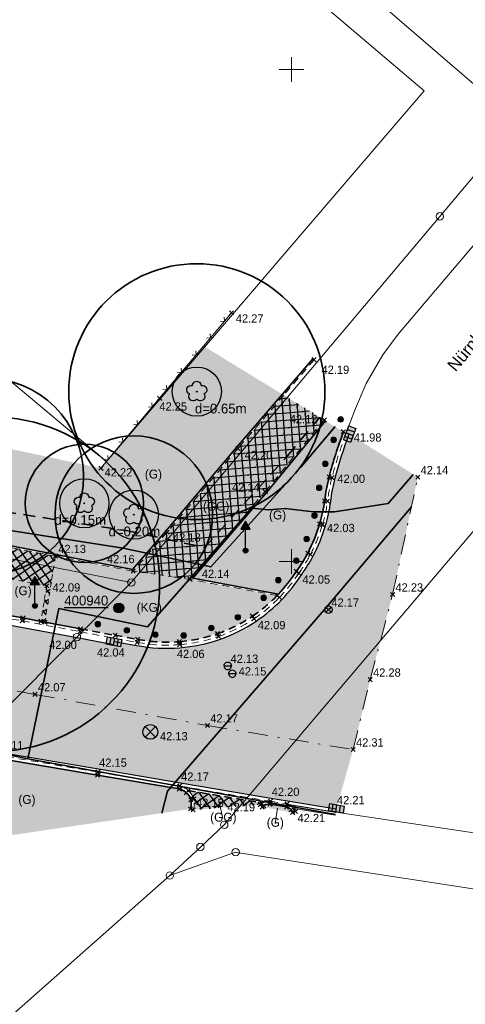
# Model space of a CAD drawing. Extents: x 353221 to 353633, y 5707812 to 5707954.
# Tile 23 of 35: x 353511 to 353534, y 5707853 to 5707903. Entities that reach past the tile are written whole.
import ezdxf

# ---------------------------------------------------------------- set-up
doc = ezdxf.new("R2010")
doc.units = 0
doc.header["$MEASUREMENT"] = 0
for name, pattern in [('LINE_LT_5', [1, 0.6, -0.4]), ('LINE_LT_6', [0.62, 0.37, -0.25]), ('LINE_LT_7', [0.45, 0.2, -0.25]), ('LINE_LT_8', [2.1, 1, -0.5, 0.1, -0.5])]:
    doc.linetypes.add(name, pattern=pattern)
for name, color, linetype in [('ALK', 7, 'Continuous'), ('Beschriftung-Punkte', 7, 'Continuous'), ('Bordstein', 7, 'Continuous'), ('Bordstein_abgesenkt', 7, 'Continuous'), ('Bäume', 7, 'Continuous'), ('Einbauten', 7, 'Continuous'), ('Fahrbahnmitte', 7, 'Continuous'), ('Fahrbahnmitte_Punkt', 7, 'Continuous'), ('Hinweistext_Baum', 7, 'Continuous'), ('Hinweistext_Polygonpunktnummer', 7, 'Continuous'), ('Kanaldeckel', 7, 'Continuous'), ('Oberfläche', 7, 'Continuous'), ('Punkte_Geh- und Radweg', 7, 'Continuous'), ('Punkte_Gelände', 7, 'Continuous'), ('Punkte_OK-Bordstein', 7, 'Continuous'), ('Punkte_UK-Bordstein', 7, 'Continuous'), ('Rinne', 7, 'Continuous'), ('Straßenabläufe', 7, 'Continuous'), ('Topographie', 7, 'Continuous'), ('Verkehrszeichen', 7, 'Continuous'), ('Verm Rahmen P-2', 7, 'Continuous'), ('Vers-Fernwärme', 7, 'Continuous'), ('Vers-Gas', 7, 'Continuous'), ('Vers-Wasser', 7, 'Continuous'), ('ZL_Linien', 7, 'Continuous'), ('ZZF_Asphalt', 7, 'Continuous'), ('ZZF_Betongroßpflaster', 7, 'Continuous'), ('ZZF_Betonkleinpflaster', 7, 'Continuous'), ('ZZF_Grünfläche', 7, 'Continuous'), ('ZZL_Rinne_HK', 7, 'Continuous'), ('ZZL_Zuweisungslinie Flächen', 7, 'Continuous')]:
    doc.layers.add(name, color=color, linetype=linetype)
doc.styles.add('2004', font='txt', dxfattribs={"height": 1})
doc.styles.add('2009', font='txt', dxfattribs={"height": 1})
doc.styles.add('2011', font='txt', dxfattribs={"height": 1})
doc.styles.add('2307', font='txt', dxfattribs={"height": 1})
doc.styles.add('59', font='txt', dxfattribs={"height": 1})

# ---------------------------------------------------------------- blocks, each defined once
blk = doc.blocks.new('6022')
at = {"color": 1, "lineweight": 13, "true_color": 0xff0000}
for q in [(-0.569528, -0.569528), (0.569528, -0.569528)]:
    blk.add_line((0, 0), q, dxfattribs=at)
blk = doc.blocks.new('SymLine71')
at = {"xscale": 0.25, "yscale": 0.25, "rotation": 229.9536392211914}
for p in [(353521.603, 5707887.214), (353520.893, 5707886.369)]:
    blk.add_blockref('6022', p, dxfattribs=at)
blk = doc.blocks.new('SymLine72')
at = {"xscale": 0.25, "yscale": 0.25}
for p, rotation in [((353520.167, 5707885.505), 229.9536392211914), ((353519.425, 5707884.622), 229.9536392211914), ((353518.683, 5707883.739), 229.9536392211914), ((353517.939, 5707882.853), 230.0680206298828), ((353517.194, 5707881.963), 230.0680206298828), ((353516.449, 5707881.073), 230.0680206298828), ((353515.704, 5707880.183), 230.0680206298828)]:
    blk.add_blockref('6022', p, dxfattribs=dict(at, rotation=rotation))
blk = doc.blocks.new('90018')
at = {"true_color": 0x000000}
h = blk.add_hatch(color=18, dxfattribs=at)
edge = h.paths.add_edge_path(flags=0)
edge.add_arc((0, 0), 1.5, 0, 360)
at = {"color": 1, "lineweight": 25, "true_color": 0xff0000}
for p, q in [((-1.06066, -1.06066), (1.06066, 1.06066)), ((-1.06066, 1.06066), (1.06066, -1.06066))]:
    blk.add_line(p, q, dxfattribs=at)
blk.add_circle((0, 0), 1.5, dxfattribs=at)
blk = doc.blocks.new('609')
at = {"color": 7, "lineweight": 25, "true_color": 0xffffff}
for p, q in [((0, 0), (-0.53033, 0.53033)), ((-0.53033, -0.53033), (0.53033, 0.53033)), ((0, 0), (0.53033, -0.53033))]:
    blk.add_line(p, q, dxfattribs=at)
blk = doc.blocks.new('610')
at = {"color": 7, "lineweight": 25, "true_color": 0xffffff}
for p, q in [((0.53033, 0.53033), (-0.53033, -0.53033)), ((-0.53033, 0.53033), (0.53033, -0.53033))]:
    blk.add_line(p, q, dxfattribs=at)
blk = doc.blocks.new('2150')
at = {"true_color": 0x000000}
h = blk.add_hatch(color=18, dxfattribs=at)
edge = h.paths.add_edge_path(flags=0)
edge.add_arc((0, 0), 0.375, 0, 360)
at = {"color": 7, "lineweight": 13, "true_color": 0xffffff}
blk.add_circle((0, 0), 0.375, dxfattribs=at)
blk = doc.blocks.new('90024')
at = {"color": 3, "lineweight": 25, "true_color": 0x00ff00}
blk.add_lwpolyline([(-0.440994, 0.606651, -1.0053424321), (0.440994, 0.606651, -0.9999984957), (0.713109, -0.232323, -1.0435040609), (0, -0.75, -1.0435042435), (-0.713109, -0.232323, -0.9999985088), (-0.440994, 0.606651)], format="xyb", close=True, dxfattribs=at)
blk.add_circle((0, 0), 0.039, dxfattribs=at)
blk = doc.blocks.new('90005')
at = {"true_color": 0x000000}
blk.add_hatch(color=18, dxfattribs=at).paths.add_polyline_path([(-1.500008, 0.000002), (1.500008, -0.000002), (1.500009, -1.500008), (-1.500008, -1.500009)])
at = {"color": 1, "lineweight": 25, "true_color": 0xff0000}
for p, q in [((-1.500008, 0.000002), (1.500008, -0.000002)), ((-1.500008, -1.500009), (-1.500008, 0.000002)), ((-0.750003, 0), (-0.750004, -1.500008)), ((0, 0), (-0.000002, -1.500008)), ((0.750003, 0), (0.750004, -1.500008)), ((1.500009, -1.500008), (-1.500008, -1.500009)), ((1.500008, -0.000002), (1.500009, -1.500008))]:
    blk.add_line(p, q, dxfattribs=at)
blk = doc.blocks.new('90006')
at = {"color": 161, "lineweight": 25, "true_color": 0x51a8ff}
blk.add_line((-0.374048, 0), (0.376046, 0), dxfattribs=at)
for points in [[(-0.374048, 0, -1.0029390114), (0.376046, 0)], [(-0.374048, 0, 1.002392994), (0.376046, 0)]]:
    blk.add_lwpolyline(points, format="xyb", dxfattribs=at)
blk = doc.blocks.new('90009')
at = {"color": 30, "lineweight": 25, "true_color": 0xff8c28}
for p, q in [((-0.266163, -0.266142), (0, 0)), ((0.265153, -0.265153), (-0.265173, 0.265173)), ((0, 0), (0.264168, 0.264188))]:
    blk.add_line(p, q, dxfattribs=at)
blk.add_circle((-0.000997, -0.000977), 0.375, dxfattribs=at)
blk = doc.blocks.new('107')
at = {"true_color": 0x000000}
h = blk.add_hatch(color=18, dxfattribs=at)
edge = h.paths.add_edge_path(flags=0)
edge.add_arc((0, 0), 0.5, 0, 360)
at = {"color": 1, "lineweight": 25, "true_color": 0xff0000}
blk.add_circle((0, 0), 0.5, dxfattribs=at)
blk = doc.blocks.new('90012')
at = {"true_color": 0x000000}
blk.add_hatch(color=18, dxfattribs=at).paths.add_polyline_path([(0.962788, 4.332544), (-0.962788, 4.33254), (0, 6.000144)])
h = blk.add_hatch(color=18, dxfattribs=at)
edge = h.paths.add_edge_path(flags=0)
edge.add_arc((0, 0), 0.481396, 0, 360)
h = blk.add_hatch(color=18, dxfattribs=at)
edge = h.paths.add_edge_path(flags=0)
edge.add_arc((0, 0), 0.481396, 0, 360)
at = {"color": 7, "lineweight": 25, "true_color": 0xffffff}
for p, q in [((0, 6.000144), (-0.962788, 4.33254)), ((0, 6.000144), (-0.962788, 4.33254)), ((-0.962788, 4.33254), (0.962788, 4.332544)), ((-0.962788, 4.33254), (0.962788, 4.332544)), ((0.962788, 4.332544), (0, 6.000144)), ((0.962788, 4.332544), (0, 6.000144)), ((0, 0.481396), (0, 4.33254)), ((0, 0.481396), (0, 4.33254))]:
    blk.add_line(p, q, dxfattribs=at)
blk.add_circle((0, 0), 0.481396, dxfattribs=at)
blk.add_circle((0, 0), 0.481396, dxfattribs=at)

msp = doc.modelspace()

# ---------------------------------------------------------------- hatches: boundary and pattern name
at = {"layer": 'ZZF_Asphalt', "true_color": 0xffff78}
msp.add_hatch(color=51, dxfattribs=at).paths.add_polyline_path([(353515.998, 5707870.943), (353515.969, 5707870.785), (353514.214, 5707871.118), (353511.29, 5707871.667), (353509.518, 5707871.977), (353508.246, 5707872.242), (353505.305, 5707872.778), (353504.888, 5707872.871), (353502.77, 5707873.276), (353498.264, 5707874.113), (353497.211, 5707874.29), (353495.561, 5707874.63), (353491.644, 5707875.412), (353487.428, 5707876.157), (353485.592, 5707876.494), (353484.179, 5707876.85), (353481.838, 5707877.292), (353478.897, 5707877.862), (353477.406, 5707878.111), (353476.65, 5707878.28), (353473.431, 5707878.924), (353469.725, 5707879.603), (353467.828, 5707879.984), (353463.534, 5707880.821), (353460.286, 5707881.473), (353457.304, 5707882.042), (353454.451, 5707882.564), (353453.389, 5707882.752), (353452.417, 5707882.951), (353450.665, 5707883.328), (353446.495, 5707884.144), (353445.9, 5707880.854), (353445.416, 5707877.917), (353446.699, 5707877.682), (353450.94, 5707876.864), (353454.295, 5707876.227), (353455.8, 5707875.928), (353459.651, 5707875.166), (353466.48, 5707873.844), (353473.728, 5707872.437), (353481.856, 5707870.867), (353485.108, 5707870.236), (353489.506, 5707869.372), (353494.189, 5707868.45), (353495.02, 5707868.296), (353494.991, 5707868.138), (353499.941, 5707867.218), (353504.25, 5707866.404), (353509.963, 5707865.345), (353515.207, 5707864.458), (353519.367, 5707863.747), (353523.963, 5707862.973), (353524.807, 5707862.834), (353527.276, 5707862.425), (353528.135, 5707865.445), (353528.999, 5707868.996), (353530.137, 5707873.322), (353531.414, 5707879.283), (353527.93, 5707881.478, 0.024185), (353527.213, 5707879.224, 0.028069), (353526.992, 5707878.043, -0.043009), (353526.729, 5707876.824, -0.043371), (353526.109, 5707875.279, -0.0263), (353525.507, 5707874.315, -0.042352), (353524.505, 5707873.06, -0.053636), (353523.192, 5707871.957, -0.063956), (353521.348, 5707871.036, -0.061246), (353519.342, 5707870.617, -0.069201), (353517.143, 5707870.738)])
at = {"layer": 'ZZF_Betongroßpflaster', "true_color": 0xdcdcdc}
for points in [[(353516.967, 5707874.511), (353519.854, 5707874.093), (353523.675, 5707878.562), (353526.67, 5707882.19), (353524.61, 5707883.452), (353522.282, 5707880.737), (353518.691, 5707876.492)], [(353506.012, 5707875.295), (353505.952, 5707874.953), (353508.072, 5707874.628), (353512.584, 5707873.766), (353512.282, 5707871.959), (353512.49, 5707871.92), (353513.025, 5707875.275), (353506.864, 5707876.468), (353506.727, 5707876.529), (353506.752, 5707876.586), (353506.235, 5707876.688), (353506.188, 5707876.192), (353507.719, 5707875.91), (353507.556, 5707875.072), (353506.028, 5707875.344)], [(353520.017, 5707862.38), (353523.426, 5707862.646), (353523.495, 5707862.701, -0.02233), (353523.536, 5707862.73), (353519.764, 5707863.365, -0.000591), (353519.766, 5707863.364, -0.140672), (353520.037, 5707862.929, -0.15613)]]:
    msp.add_hatch(color=254, dxfattribs=at).paths.add_polyline_path(points)
at = {"layer": 'ZZF_Betongroßpflaster', "true_color": 0x00ff00}
h = msp.add_hatch(dxfattribs=at)
h.set_pattern_fill('STRATIS_AreaStyle_Complicate200', color=3, style=0, pattern_type=2)
h.set_pattern_definition([(-85.5305, (353516.967, 5707883.45194), (0.403083, -0.344636), [0, 0, 1])])
h.paths.add_polyline_path([(353516.967, 5707874.511), (353519.854, 5707874.093), (353523.675, 5707878.562), (353526.67, 5707882.19), (353524.61, 5707883.452), (353522.282, 5707880.737), (353518.691, 5707876.492)])
h = msp.add_hatch(dxfattribs=at)
h.set_pattern_fill('STRATIS_AreaStyle_Complicate201', color=3, style=0, pattern_type=2)
h.set_pattern_definition([(4.4695, (353516.967, 5707883.45194), (0.344636, 0.403083), [0, 0, 1])])
h.paths.add_polyline_path([(353516.967, 5707874.511), (353519.854, 5707874.093), (353523.675, 5707878.562), (353526.67, 5707882.19), (353524.61, 5707883.452), (353522.282, 5707880.737), (353518.691, 5707876.492)])
h = msp.add_hatch(dxfattribs=at)
h.set_pattern_fill('STRATIS_AreaStyle_Complicate118', color=3, style=0, pattern_type=2)
h.set_pattern_definition([(-325.962, (353505.952, 5707876.6877), (0.100848, 0.520653), [0, 0, 1])])
h.paths.add_polyline_path([(353506.012, 5707875.295), (353505.952, 5707874.953), (353508.072, 5707874.628), (353512.584, 5707873.766), (353512.282, 5707871.959), (353512.49, 5707871.92), (353513.025, 5707875.275), (353506.864, 5707876.468), (353506.727, 5707876.529), (353506.752, 5707876.586), (353506.235, 5707876.688), (353506.188, 5707876.192), (353507.719, 5707875.91), (353507.556, 5707875.072), (353506.028, 5707875.344)])
h = msp.add_hatch(dxfattribs=at)
h.set_pattern_fill('STRATIS_AreaStyle_Complicate119', color=3, style=0, pattern_type=2)
h.set_pattern_definition([(-235.962, (353505.952, 5707876.6877), (-0.520653, 0.100848), [0, 0, 1])])
h.paths.add_polyline_path([(353506.012, 5707875.295), (353505.952, 5707874.953), (353508.072, 5707874.628), (353512.584, 5707873.766), (353512.282, 5707871.959), (353512.49, 5707871.92), (353513.025, 5707875.275), (353506.864, 5707876.468), (353506.727, 5707876.529), (353506.752, 5707876.586), (353506.235, 5707876.688), (353506.188, 5707876.192), (353507.719, 5707875.91), (353507.556, 5707875.072), (353506.028, 5707875.344)])
h = msp.add_hatch(dxfattribs=at)
h.set_pattern_fill('STRATIS_AreaStyle_Complicate185', color=3, style=0, pattern_type=2)
h.set_pattern_definition([(-144.557, (353519.76444, 5707863.36543), (-0.08805, -0.52297), [0, 0, 1])])
h.paths.add_polyline_path([(353520.017, 5707862.38), (353523.426, 5707862.646), (353523.495, 5707862.701, -0.02233), (353523.536, 5707862.73), (353519.764, 5707863.365, -0.000591), (353519.766, 5707863.364, -0.140672), (353520.037, 5707862.929, -0.15613)])
h = msp.add_hatch(dxfattribs=at)
h.set_pattern_fill('STRATIS_AreaStyle_Complicate186', color=3, style=0, pattern_type=2)
h.set_pattern_definition([(-54.557, (353519.76444, 5707863.36543), (0.52297, -0.08805), [0, 0, 1])])
h.paths.add_polyline_path([(353520.017, 5707862.38), (353523.426, 5707862.646), (353523.495, 5707862.701, -0.02233), (353523.536, 5707862.73), (353519.764, 5707863.365, -0.000591), (353519.766, 5707863.364, -0.140672), (353520.037, 5707862.929, -0.15613)])
at = {"layer": 'ZZF_Betonkleinpflaster', "true_color": 0xdcdcdc}
msp.add_hatch(color=254, dxfattribs=at).paths.add_polyline_path([(353519.854, 5707874.093), (353516.967, 5707874.511), (353513.025, 5707875.275), (353512.49, 5707871.92), (353514.301, 5707871.579), (353516.054, 5707871.248), (353517.2, 5707871.042, 0.069278), (353519.317, 5707870.925, 0.061209), (353521.247, 5707871.329, 0.063918), (353523.019, 5707872.215, 0.053603), (353524.28, 5707873.274)])
at = {"layer": 'ZZF_Grünfläche', "true_color": 0xa0ffa0}
for points in [[(353524.541, 5707883.494), (353520.538, 5707885.947), (353518.312, 5707883.298), (353515.332, 5707879.738), (353508.93, 5707881.105), (353506.897, 5707876.543), (353513.04, 5707875.353), (353516.937, 5707874.598), (353518.63, 5707876.544), (353522.221, 5707880.789)], [(353527.639, 5707881.586, 0.024214), (353526.913, 5707879.301, 0.028144), (353526.684, 5707878.082, -0.043044), (353526.433, 5707876.915, -0.043229), (353525.835, 5707875.424, -0.026241), (353525.251, 5707874.49, -0.039825), (353524.345, 5707873.343), (353520.005, 5707874.146), (353523.736, 5707878.511), (353526.732, 5707882.139)], [(353512.282, 5707871.959), (353512.584, 5707873.766), (353508.072, 5707874.628), (353508.336, 5707872.703), (353509.606, 5707872.438), (353511.374, 5707872.13)], [(353505.642, 5707860.34), (353519.876, 5707862.431, 0.15602), (353519.893, 5707862.888, 0.140751), (353519.665, 5707863.253, 0.127357), (353519.31, 5707863.442), (353515.155, 5707864.152), (353509.972, 5707865.029), (353505.3, 5707861.665, 0.210694), (353505.022, 5707861.133, 0.388219)], [(353523.519, 5707862.529), (353525.059, 5707862.249, 0.090803), (353524.983, 5707862.385, 0.16532), (353524.752, 5707862.529), (353523.912, 5707862.667, 0.210789), (353523.588, 5707862.583)]]:
    msp.add_hatch(color=81, dxfattribs=at).paths.add_polyline_path(points)

# ---------------------------------------------------------------- linework, layer by layer
at = {"layer": 'ALK', "color": 1, "lineweight": 18, "true_color": 0xff0000}
for points in [[(353338.914, 5707954.084), (353331.532, 5707909.591), (353354.915, 5707905.115), (353369.702, 5707902.282), (353426.952, 5707891.299), (353491.369, 5707878.939), (353516.874, 5707873.934), (353521.891, 5707879.894), (353526.985, 5707885.943), (353532.535, 5707892.535), (353535.309, 5707895.83), (353540.449, 5707901.936), (353541.152, 5707902.771), (353536.668, 5707906.617), (353532.493, 5707910.19), (353532.272, 5707910.389), (353521.855, 5707919.321), (353535.83, 5707933.866), (353546.473, 5707944.95), (353550.63, 5707949.278), (353550.074, 5707949.754), (353554.297, 5707954.084)], [(353584.729, 5707954.084), (353582.102, 5707950.978), (353578.6, 5707946.839), (353568.053, 5707934.374), (353554.29, 5707918.13), (353546.692, 5707909.287), (353544.192, 5707906.388), (353541.152, 5707902.771), (353540.449, 5707901.936), (353535.309, 5707895.83), (353532.535, 5707892.535), (353526.985, 5707885.943), (353521.891, 5707879.894), (353516.874, 5707873.934), (353514.114, 5707871.159), (353505.949, 5707862.982), (353502.648, 5707859.675), (353490.341, 5707847.346), (353484.965, 5707841.961), (353469.016, 5707817.132), (353465.452, 5707811.584)], [(353477.173, 5707811.584), (353492.843, 5707836.16), (353502.645, 5707844.712), (353518.829, 5707859.049), (353520.379, 5707860.493), (353521.592, 5707861.622), (353538.092, 5707881.091), (353546.996, 5707891.596), (353547.304, 5707891.959), (353550.205, 5707895.38), (353550.235, 5707895.415), (353554.072, 5707899.942), (353563.747, 5707911.352), (353566.052, 5707914.071), (353573.462, 5707922.812), (353584.153, 5707935.423), (353585.179, 5707936.633), (353586.035, 5707937.643)], [(353586.035, 5707863.372), (353579.755, 5707864.336), (353556.615, 5707867.924), (353542.13, 5707870.169), (353538.092, 5707881.091), (353521.592, 5707861.622), (353520.379, 5707860.493), (353518.829, 5707859.049), (353522.17, 5707860.229), (353522.439, 5707860.188), (353581.322, 5707851.126), (353586.035, 5707850.398)], [(353586.035, 5707850.398), (353581.322, 5707851.126), (353522.439, 5707860.188), (353522.17, 5707860.229), (353518.829, 5707859.049), (353502.645, 5707844.712), (353525.82, 5707841.261), (353541.188, 5707838.911), (353563.022, 5707835.57), (353586.035, 5707832.08)]]:
    msp.add_lwpolyline(points, dxfattribs=at)
msp.add_lwpolyline([(353514.114, 5707871.159), (353516.874, 5707873.934), (353491.369, 5707878.939), (353426.952, 5707891.299), (353369.702, 5707902.282), (353367.201, 5707889.688), (353368.812, 5707889.344), (353370.97, 5707888.946), (353379.936, 5707887.294), (353449.799, 5707873.812), (353499.299, 5707864.265), (353500.536, 5707864.026), (353504.883, 5707863.188), (353505.949, 5707862.982), (353514.114, 5707871.159)], close=True, dxfattribs=at)
for points in [[(353532.347, 5707892.535, 1), (353532.722, 5707892.535, 1), (353532.347, 5707892.535)], [(353516.687, 5707873.934, 1), (353517.062, 5707873.934, 1), (353516.687, 5707873.934)], [(353513.927, 5707871.159, 1), (353514.302, 5707871.159, 1), (353513.927, 5707871.159)], [(353521.405, 5707861.622, 1), (353521.78, 5707861.622, 1), (353521.405, 5707861.622)], [(353520.192, 5707860.493, 1), (353520.567, 5707860.493, 1), (353520.192, 5707860.493)], [(353521.982, 5707860.229, 1), (353522.357, 5707860.229, 1), (353521.982, 5707860.229)], [(353518.642, 5707859.049, 1), (353519.017, 5707859.049, 1), (353518.642, 5707859.049)]]:
    msp.add_lwpolyline(points, format="xyb", close=True, dxfattribs=at)
at = {"layer": 'Bordstein', "color": 1, "lineweight": 35, "true_color": 0xff0000}
for p, q in [((353526.091, 5707885.302, 42.191), (353524.541, 5707883.494, 42.193)), ((353512.282, 5707871.959, 42.028), (353512.49, 5707871.92, 42.03)), ((353512.49, 5707871.92, 42.03), (353514.301, 5707871.579, 42.016))]:
    msp.add_line(p, q, dxfattribs=at)
at = {"layer": 'Bordstein', "color": 1, "linetype": 'LINE_LT_6', "lineweight": 13, "true_color": 0xff0000}
for p, q in [((353526.152, 5707885.25, 42.191), (353524.61, 5707883.452, 42.193)), ((353513.025, 5707875.275, 42.128), (353506.864, 5707876.468, 42.106)), ((353516.967, 5707874.511, 42.155), (353513.025, 5707875.275, 42.128)), ((353524.28, 5707873.274, 42.08), (353519.854, 5707874.093, 42.141)), ((353519.34, 5707863.589, 42.167), (353523.937, 5707862.815, 42.197)), ((353523.937, 5707862.815, 42.197), (353524.781, 5707862.676, 42.196))]:
    msp.add_line(p, q, dxfattribs=at)
for points in [[(353509.578, 5707872.291), (353511.347, 5707871.982), (353514.273, 5707871.432), (353516.027, 5707871.1), (353517.172, 5707870.895, 0.06924), (353519.329, 5707870.776, 0.061227), (353521.296, 5707871.187, 0.063937), (353523.103, 5707872.09, 0.053619), (353524.389, 5707873.17, 0.042384), (353525.375, 5707874.405, 0.026271), (353525.968, 5707875.354, 0.043299), (353526.576, 5707876.871, 0.043027), (353526.833, 5707878.063, -0.028109), (353527.058, 5707879.264, -0.0242), (353527.78, 5707881.534)], [(353519.34, 5707863.589, -0.127999), (353519.764, 5707863.365)], [(353519.764, 5707863.365, -0.000591), (353519.766, 5707863.364, -0.140672), (353520.037, 5707862.929, -0.15613), (353520.017, 5707862.38)], [(353523.426, 5707862.646), (353523.495, 5707862.701, -0.02233), (353523.536, 5707862.73)], [(353523.536, 5707862.73, -0.187772), (353523.937, 5707862.815)], [(353524.781, 5707862.676, -0.167587), (353525.099, 5707862.48, -0.011824), (353525.116, 5707862.458)], [(353525.116, 5707862.458, -0.078756), (353525.201, 5707862.297)]]:
    msp.add_lwpolyline(points, format="xyb", dxfattribs=at)
at = {"layer": 'Bordstein', "color": 1, "lineweight": 35, "true_color": 0xff0000}
for points in [[(353524.345, 5707873.343, 0.039826), (353525.251, 5707874.49, 0.026241), (353525.835, 5707875.424, 0.043229), (353526.433, 5707876.915, 0.043044), (353526.684, 5707878.082, -0.028144), (353526.913, 5707879.301, -0.024214), (353527.639, 5707881.586)], [(353524.28, 5707873.274, 0.002583), (353524.345, 5707873.343)], [(353505.642, 5707860.34, -0.38822), (353505.022, 5707861.133, -0.210693), (353505.3, 5707861.665), (353509.972, 5707865.029), (353515.155, 5707864.152), (353519.31, 5707863.442, -0.127357), (353519.665, 5707863.253, -0.140751), (353519.893, 5707862.888, -0.156021), (353519.876, 5707862.431)], [(353523.519, 5707862.529), (353523.588, 5707862.583, -0.210791), (353523.912, 5707862.667), (353524.752, 5707862.529, -0.16532), (353524.983, 5707862.385, -0.090803), (353525.059, 5707862.249)]]:
    msp.add_lwpolyline(points, format="xyb", dxfattribs=at)
for points in [[(353524.541, 5707883.494, 42.193), (353522.221, 5707880.789, 42.197), (353518.63, 5707876.544, 42.176), (353516.937, 5707874.598, 42.155), (353513.04, 5707875.353, 42.128), (353506.897, 5707876.543, 42.106)], [(353526.732, 5707882.139, 42.118), (353523.736, 5707878.511, 42.139), (353520.005, 5707874.146, 42.141), (353524.345, 5707873.343, 42.079)], [(353508.336, 5707872.703, 42.015), (353509.606, 5707872.438, 42.058), (353511.374, 5707872.13, 42.058), (353512.282, 5707871.959, 42.028)]]:
    msp.add_polyline3d(points, dxfattribs=at)
at = {"layer": 'Bordstein', "color": 1, "linetype": 'LINE_LT_6', "lineweight": 13, "true_color": 0xff0000}
for points in [[(353524.61, 5707883.452, 42.193), (353522.282, 5707880.737, 42.197), (353518.691, 5707876.492, 42.176), (353516.967, 5707874.511, 42.155)], [(353519.854, 5707874.093, 42.141), (353523.675, 5707878.562, 42.139), (353526.67, 5707882.19, 42.118)], [(353509.935, 5707865.187, 42.108), (353515.18, 5707864.3, 42.152), (353519.34, 5707863.589, 42.167)]]:
    msp.add_polyline3d(points, dxfattribs=at)
at = {"layer": 'Bordstein_abgesenkt', "color": 1, "linetype": 'LINE_LT_6', "lineweight": 35, "true_color": 0xff0000}
msp.add_line((353519.764, 5707863.365, 42.17), (353523.536, 5707862.73, 42.195), dxfattribs=at)
msp.add_lwpolyline([(353514.301, 5707871.579), (353516.054, 5707871.248), (353517.2, 5707871.042, 0.069278), (353519.317, 5707870.925, 0.061209), (353521.247, 5707871.329, 0.063918), (353523.019, 5707872.215, 0.053603), (353524.28, 5707873.274)], format="xyb", dxfattribs=at)
at = {"layer": 'Bäume', "color": 3, "lineweight": 35, "true_color": 0x00ff00}
for centre, radius in [((353520.198, 5707883.63), 6.5), ((353509.45, 5707879.319), 5), ((353509.812, 5707873.838), 8.5), ((353517.002, 5707877.38), 4), ((353514.49, 5707877.956), 3)]:
    msp.add_circle(centre, radius, dxfattribs=at)
at = {"layer": 'Bäume', "color": 3, "lineweight": 25, "true_color": 0x00ff00}
for centre in [(353520.198, 5707883.63), (353514.49, 5707877.956), (353517.002, 5707877.38)]:
    msp.add_circle(centre, 1.25, dxfattribs=at)
at = {"layer": 'Fahrbahnmitte', "color": 1, "linetype": 'LINE_LT_8', "lineweight": 13, "true_color": 0xff0000}
for points in [[(353365.078, 5707896.448, 41.752), (353370.941, 5707895.277, 41.703), (353380.161, 5707893.558, 41.664), (353386.826, 5707892.235, 41.62), (353391.865, 5707891.267, 41.613), (353398.673, 5707889.865, 41.581), (353402.542, 5707889.09, 41.565), (353413.564, 5707887.048, 41.516), (353423.996, 5707885.016, 41.49), (353428.733, 5707884.1, 41.515), (353434.9, 5707882.885, 41.555), (353440.459, 5707881.816, 41.579), (353445.9, 5707880.854, 41.613), (353451.914, 5707879.653, 41.647), (353460.433, 5707878.002, 41.676), (353469.712, 5707876.168, 41.742), (353475.779, 5707875.05, 41.78), (353484.431, 5707873.534, 41.827), (353493.579, 5707871.589, 41.896), (353504.876, 5707869.488, 42.051), (353511.991, 5707868.249, 42.072), (353520.738, 5707866.669, 42.169), (353528.135, 5707865.445, 42.313)], [(353528.135, 5707865.445, 42.313), (353528.999, 5707868.996, 42.277), (353530.137, 5707873.322, 42.232), (353531.414, 5707879.283, 42.137)]]:
    msp.add_polyline3d(points, dxfattribs=at)
at = {"layer": 'Rinne', "color": 1, "lineweight": 25, "true_color": 0xff0000}
msp.add_line((353524.781, 5707862.676, 42.196), (353527.25, 5707862.267, 42.213), dxfattribs=at)
msp.add_lwpolyline([(353515.998, 5707870.943), (353517.143, 5707870.738, 0.069201), (353519.342, 5707870.617, 0.061246), (353521.348, 5707871.036, 0.063956), (353523.192, 5707871.957, 0.053637), (353524.505, 5707873.06, 0.042352), (353525.507, 5707874.315, 0.026301), (353526.109, 5707875.279, 0.043371), (353526.729, 5707876.824, 0.043009), (353526.992, 5707878.043, -0.02807), (353527.213, 5707879.224, -0.024185), (353527.93, 5707881.478)], format="xyb", dxfattribs=at)
for points in [[(353469.725, 5707879.603, 41.681), (353473.431, 5707878.924, 41.692), (353476.65, 5707878.28, 41.733), (353477.406, 5707878.111, 41.768), (353478.897, 5707877.862, 41.728), (353481.838, 5707877.292, 41.736), (353484.179, 5707876.85, 41.773), (353485.592, 5707876.494, 41.81), (353487.428, 5707876.157, 41.803), (353491.644, 5707875.412, 41.797), (353495.561, 5707874.63, 41.85), (353497.211, 5707874.29, 41.883), (353498.264, 5707874.113, 41.862), (353502.77, 5707873.276, 41.85), (353504.888, 5707872.871, 41.89), (353505.305, 5707872.778, 41.889), (353508.246, 5707872.242, 41.919), (353509.518, 5707871.977, 41.951), (353511.29, 5707871.667, 41.953), (353514.214, 5707871.118, 42), (353515.969, 5707870.785, 42.041)], [(353494.991, 5707868.138, 41.829), (353499.941, 5707867.218, 41.921), (353504.25, 5707866.404, 42.027), (353509.963, 5707865.345, 42.108), (353515.207, 5707864.458, 42.152), (353519.367, 5707863.747, 42.167), (353523.963, 5707862.973, 42.197), (353524.807, 5707862.834, 42.196), (353527.276, 5707862.425, 42.213)]]:
    msp.add_polyline3d(points, dxfattribs=at)
at = {"layer": 'Topographie', "color": 1, "lineweight": 13, "true_color": 0xff0000}
msp.add_line((353521.958, 5707887.636, 42.274), (353520.538, 5707885.947, 42.263), dxfattribs=at)
at = {"layer": 'Topographie', "color": 1, "linetype": 'LINE_LT_7', "lineweight": 13, "true_color": 0xff0000}
for p, q in [((353512.49, 5707871.92, 42.03), (353513.025, 5707875.275, 42.128)), ((353516.967, 5707874.511, 42.155), (353519.854, 5707874.093, 42.141))]:
    msp.add_line(p, q, dxfattribs=at)
at = {"layer": 'Topographie', "color": 1, "lineweight": 13, "true_color": 0xff0000}
msp.add_polyline3d([(353520.538, 5707885.947, 42.263), (353518.312, 5707883.298, 42.246), (353515.332, 5707879.738, 42.215)], dxfattribs=at)
at = {"layer": 'Topographie', "color": 1, "linetype": 'LINE_LT_7', "lineweight": 13, "true_color": 0xff0000}
msp.add_polyline3d([(353508.072, 5707874.628, 42.077), (353512.584, 5707873.766, 42.094), (353512.282, 5707871.959, 42.028)], dxfattribs=at)
at = {"layer": 'Verm Rahmen P-2', "color": 1, "lineweight": 13, "true_color": 0xff0000}
for p, q in [((353525, 5707899.375), (353525, 5707900.625)), ((353524.375, 5707900), (353525.625, 5707900)), ((353525, 5707874.375), (353525, 5707875.625)), ((353524.375, 5707875), (353525.625, 5707875))]:
    msp.add_line(p, q, dxfattribs=at)
at = {"layer": 'Vers-Fernwärme', "color": 1, "linetype": 'LINE_LT_5', "lineweight": 35, "true_color": 0xff0000}
msp.add_lwpolyline([(353364.378, 5707892.66), (353376.963, 5707890.331), (353385.13, 5707888.815), (353390.111, 5707887.694), (353391.479, 5707887.441), (353393.741, 5707887.022), (353405.839, 5707884.783), (353417.701, 5707882.385), (353429.267, 5707880.247), (353440.76, 5707878.049), (353453.234, 5707875.662), (353464.826, 5707873.445), (353476.597, 5707871.091), (353488.446, 5707868.621), (353498.961, 5707866.414), (353501.384, 5707879.079), (353504.487, 5707878.463), (353516.631, 5707876.566), (353520.594, 5707875.712), (353524.805, 5707880.374), (353526.442, 5707882.33)], dxfattribs=at)
at = {"layer": 'Vers-Fernwärme', "color": 1, "lineweight": 35, "true_color": 0xff0000}
msp.add_lwpolyline([(353364.213, 5707891.775), (353376.799, 5707889.446), (353384.949, 5707887.934), (353389.93, 5707886.812), (353391.315, 5707886.556), (353393.577, 5707886.137), (353405.668, 5707883.9), (353417.53, 5707881.501), (353429.101, 5707879.363), (353440.591, 5707877.165), (353453.065, 5707874.778), (353464.653, 5707872.561), (353476.417, 5707870.209), (353488.261, 5707867.74), (353499.672, 5707865.345), (353502.097, 5707878.02), (353504.33, 5707877.577), (353516.466, 5707875.681), (353520.913, 5707874.723), (353525.484, 5707879.784), (353527.218, 5707881.854)], dxfattribs=at)
at = {"layer": 'Vers-Gas', "color": 30, "lineweight": 35, "true_color": 0xff8c28}
for points in [[(353364.626, 5707893.985), (353364.917, 5707893.933), (353387.631, 5707889.729), (353390.268, 5707889.14), (353399.315, 5707887.465), (353411.114, 5707885.282), (353434.747, 5707880.675), (353446.533, 5707878.42), (353457.084, 5707876.097), (353458.852, 5707875.758), (353478.926, 5707872.122), (353502.401, 5707867.281), (353509.433, 5707865.731), (353509.96, 5707865.316), (353511.625, 5707864.973), (353527.231, 5707862.15)], [(353511.625, 5707864.973), (353513.198, 5707872.613), (353517.703, 5707871.685), (353522.987, 5707877.708), (353523.844, 5707877.631), (353524.69, 5707877.696), (353526.122, 5707877.52), (353527.185, 5707877.53), (353529.918, 5707877.95), (353531.185, 5707879.424)], [(353518.43, 5707862.218), (353518.709, 5707863.323), (353526.673, 5707872.565), (353531.092, 5707877.779)]]:
    msp.add_lwpolyline(points, dxfattribs=at)
at = {"layer": 'ZL_Linien', "color": 254, "lineweight": 13, "true_color": 0xdcdcdc}
msp.add_line((353527.25, 5707862.267, 42.213), (353586.035, 5707853.411), dxfattribs=at)
for points in [[(353536.553, 5707897.274, 0), (353526.961, 5707905.543, 0), (353525.698, 5707904.067, 0), (353531.729, 5707898.906, 0), (353515.623, 5707880.084, 0), (353498.936, 5707894.055, 0), (353510.769, 5707907.441, 0), (353512.474, 5707905.956, 0), (353517.447, 5707911.665, 0), (353521.387, 5707908.233, 0), (353522.221, 5707909.191, 0), (353516.205, 5707914.43, 0), (353512.131, 5707910.161, 0), (353507.862, 5707913.46, 0), (353510.966, 5707916.953, 0), (353506.309, 5707921.221, 0), (353513.489, 5707930.536, 0), (353527.266, 5707942.76, 0), (353535.992, 5707934.034, 0)], [(353527.78, 5707881.534, 41.984), (353528.256, 5707882.765, 0), (353528.787, 5707884.041, 0), (353529.639, 5707885.492, 0), (353530.424, 5707886.551, 0), (353536.774, 5707894.055, 0)]]:
    msp.add_polyline3d(points, dxfattribs=at)
at = {"layer": 'ZZL_Rinne_HK', "color": 1, "lineweight": 13, "true_color": 0xff0000}
for p, q in [((353516.027, 5707871.1, 42.041), (353515.998, 5707870.943, 42.041)), ((353515.998, 5707870.943, 42.041), (353515.969, 5707870.785, 42.041)), ((353525.116, 5707862.458, 42.198), (353527.224, 5707862.109, 42.213))]:
    msp.add_line(p, q, dxfattribs=at)
at = {"layer": 'ZZL_Zuweisungslinie Flächen', "color": 7, "lineweight": 13, "true_color": 0xffffff}
for p, q in [((353521.525, 5707861.941), (353521.34, 5707862.787)), ((353524.171, 5707861.69), (353524.297, 5707862.475))]:
    msp.add_line(p, q, dxfattribs=at)

# ---------------------------------------------------------------- block references
at = {"layer": 'ALK', "xscale": 0.5, "yscale": 0.5, "zscale": 0.5}
msp.add_blockref('107', (353516.24, 5707872.64), dxfattribs=at)
at = {"layer": 'Bäume', "xscale": 0.5, "yscale": 0.5, "zscale": 0.5}
for p in [(353520.198, 5707883.63, 42.393), (353514.49, 5707877.956, 42.271), (353517.002, 5707877.38, 42.259)]:
    msp.add_blockref('90024', p, dxfattribs=at)
at = {"layer": 'Einbauten', "xscale": 0.375, "yscale": 0.375, "zscale": 0.375}
for p in [(353527.504, 5707882.218, 42.072), (353527.139, 5707881.182, 42.053), (353526.716, 5707879.96, 42.057), (353526.407, 5707878.742, 42.039), (353526.173, 5707877.332, 42.056), (353525.775, 5707876.14, 42.127), (353525.247, 5707875.037, 42.121), (353524.333, 5707874.053, 42.049), (353523.591, 5707873.155, 42.134), (353515.177, 5707871.816, 42.058), (353522.279, 5707872.165, 42.132), (353516.646, 5707871.501, 42.08), (353520.937, 5707871.62, 42.12), (353518.098, 5707871.281, 42.091), (353519.53, 5707871.239, 42.099)]:
    msp.add_blockref('2150', p, dxfattribs=at)
at = {"layer": 'Fahrbahnmitte_Punkt', "xscale": 0.2, "yscale": 0.2, "zscale": 0.2}
for p in [(353531.414, 5707879.283, 42.137), (353530.137, 5707873.322, 42.232), (353528.999, 5707868.996, 42.277), (353511.991, 5707868.249, 42.072), (353520.738, 5707866.669, 42.169), (353528.135, 5707865.445, 42.313)]:
    msp.add_blockref('610', p, dxfattribs=at)
at = {"layer": 'Kanaldeckel', "xscale": 0.25, "yscale": 0.25, "zscale": 0.25}
msp.add_blockref('90018', (353517.839, 5707866.343, 42.13), dxfattribs=at)
at = {"layer": 'Punkte_Geh- und Radweg', "xscale": 0.2, "yscale": 0.2, "zscale": 0.2}
for p in [(353526.152, 5707885.25, 42.191), (353526.67, 5707882.19, 42.118), (353522.282, 5707880.737, 42.197), (353523.675, 5707878.562, 42.139), (353518.691, 5707876.492, 42.176), (353513.025, 5707875.275, 42.128), (353516.967, 5707874.511, 42.155), (353519.854, 5707874.093, 42.141), (353512.584, 5707873.766, 42.094)]:
    msp.add_blockref('609', p, dxfattribs=at)
at = {"layer": 'Punkte_Gelände', "xscale": 0.2, "yscale": 0.2, "zscale": 0.2}
for p in [(353521.958, 5707887.636, 42.274), (353518.312, 5707883.298, 42.246), (353515.332, 5707879.738, 42.215)]:
    msp.add_blockref('609', p, dxfattribs=at)
at = {"layer": 'Punkte_OK-Bordstein', "xscale": 0.2, "yscale": 0.2, "zscale": 0.2}
for p in [(353527.639, 5707881.586, 42.089), (353526.913, 5707879.301, 42.112), (353526.684, 5707878.082, 42.119), (353526.433, 5707876.915, 42.126), (353525.835, 5707875.424, 42.149), (353525.251, 5707874.49, 42.121), (353524.28, 5707873.274, 42.08), (353511.374, 5707872.13, 42.058), (353512.282, 5707871.959, 42.028), (353512.49, 5707871.92, 42.03), (353523.019, 5707872.215, 42.102), (353514.301, 5707871.579, 42.016), (353516.054, 5707871.248, 42.046), (353517.2, 5707871.042, 42.06), (353519.317, 5707870.925, 42.074), (353521.247, 5707871.329, 42.095), (353515.155, 5707864.152, 42.234), (353519.31, 5707863.442, 42.246), (353519.665, 5707863.253, 42.233), (353519.893, 5707862.888, 42.219), (353519.876, 5707862.431, 42.224), (353523.519, 5707862.529, 42.252), (353523.588, 5707862.583, 42.255), (353523.912, 5707862.667, 42.269), (353524.752, 5707862.529, 42.293), (353524.983, 5707862.385, 42.291), (353525.059, 5707862.249, 42.287)]:
    msp.add_blockref('609', p, dxfattribs=at)
at = {"layer": 'Punkte_UK-Bordstein', "xscale": 0.2, "yscale": 0.2, "zscale": 0.2}
for p in [(353527.058, 5707879.264, 42.001), (353526.833, 5707878.063, 42.015), (353526.576, 5707876.871, 42.029), (353525.968, 5707875.354, 42.052), (353525.375, 5707874.405, 42.054), (353524.389, 5707873.17, 42.08), (353511.347, 5707871.982, 41.953), (353523.103, 5707872.09, 42.094), (353514.273, 5707871.432, 42), (353517.172, 5707870.895, 42.047), (353521.296, 5707871.187, 42.083), (353519.329, 5707870.776, 42.062), (353515.18, 5707864.3, 42.152), (353519.34, 5707863.589, 42.167), (353519.766, 5707863.364, 42.179), (353520.037, 5707862.929, 42.162), (353520.017, 5707862.38, 42.154), (353523.426, 5707862.646, 42.189), (353523.495, 5707862.701, 42.2), (353523.937, 5707862.815, 42.197), (353524.781, 5707862.676, 42.196), (353525.099, 5707862.48, 42.219), (353525.201, 5707862.297, 42.212)]:
    msp.add_blockref('609', p, dxfattribs=at)
at = {"layer": 'Straßenabläufe', "xscale": 0.25, "yscale": 0.25, "zscale": 0.25}
for p, rotation in [((353527.78, 5707881.534, 41.984), 69.58352966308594), ((353516.027, 5707871.1, 42.041), 349.565557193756), ((353527.25, 5707862.267, 42.213), 170.5941375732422)]:
    msp.add_blockref('90005', p, dxfattribs=dict(at, rotation=rotation))
at = {"layer": 'Topographie'}
for name in ['SymLine71', 'SymLine72']:
    msp.add_blockref(name, (0, 0), dxfattribs=at)
at = {"layer": 'Verkehrszeichen', "xscale": 0.25, "yscale": 0.25, "zscale": 0.25}
for p in [(353522.674, 5707875.556, 42.09), (353511.98, 5707872.741, 42.058)]:
    msp.add_blockref('90012', p, dxfattribs=at)
at = {"layer": 'Vers-Gas', "xscale": 0.5, "yscale": 0.5, "zscale": 0.5}
msp.add_blockref('90009', (353526.883, 5707872.553, 42.169), dxfattribs=at)
at = {"layer": 'Vers-Wasser', "xscale": 0.5, "yscale": 0.5, "zscale": 0.5}
for p in [(353521.768, 5707869.698, 42.128), (353522.001, 5707869.301, 42.148)]:
    msp.add_blockref('90006', p, dxfattribs=at)

# ---------------------------------------------------------------- texts
at = {"layer": 'ALK', "color": 1, "true_color": 0xff0000, "insert": (353535.436, 5707887.425), "char_height": 0.63, "attachment_point": 5, "rotation": 49.7616, "line_spacing_factor": 0.959981, "style": '2004'}
msp.add_mtext('Nürnberger Straße', dxfattribs=at)
at = {"layer": 'Beschriftung-Punkte', "color": 7, "true_color": 0xffffff, "char_height": 0.42, "attachment_point": 1, "line_spacing_factor": 0.959981, "style": '59'}
for s, insert in [('42.27', (353522.179, 5707887.558)), ('42.19', (353526.528, 5707884.953)), ('42.25', (353518.298, 5707883.086)), ('42.12', (353524.915, 5707882.446)), ('41.98', (353528.166, 5707881.511)), ('42.20', (353522.626, 5707880.621)), ('42.22', (353515.52, 5707879.738)), ('42.14', (353531.557, 5707879.854)), ('42.14', (353521.986, 5707878.975)), ('42.00', (353527.33, 5707879.412)), ('42.03', (353526.805, 5707876.912)), ('42.18', (353518.989, 5707876.427)), ('42.13', (353513.168, 5707875.846)), ('42.16', (353515.639, 5707875.334)), ('42.14', (353520.451, 5707874.582)), ('42.05', (353525.558, 5707874.294)), ('42.09', (353512.877, 5707873.893)), ('42.23', (353530.28, 5707873.893)), ('42.17', (353527.026, 5707873.124)), ('42.09', (353523.291, 5707871.978)), ('42.00', (353512.706, 5707870.974)), ('42.04', (353515.132, 5707870.588)), ('42.06', (353519.186, 5707870.515)), ('42.13', (353521.911, 5707870.269)), ('42.15', (353522.323, 5707869.63)), ('42.28', (353529.142, 5707869.567)), ('42.07', (353512.134, 5707868.82)), ('42.17', (353520.881, 5707867.24)), ('42.13', (353518.329, 5707866.331)), ('42.31', (353528.278, 5707866.016)), ('42.11', (353509.998, 5707865.878)), ('42.15', (353515.243, 5707864.991)), ('42.17', (353519.403, 5707864.28)), ('42.20', (353524, 5707863.506)), ('42.15', (353520.16, 5707862.951)), ('42.21', (353527.311, 5707863.085)), ('42.19', (353521.749, 5707862.731)), ('42.21', (353525.309, 5707862.176))]:
    msp.add_mtext(s, dxfattribs=dict(at, insert=insert))
at = {"layer": 'Hinweistext_Baum', "color": 7, "true_color": 0xffffff, "char_height": 0.5, "attachment_point": 5, "line_spacing_factor": 0.959981, "style": '2307'}
for s, insert in [('d=0.65m', (353521.413, 5707882.767)), ('d=0.15m', (353514.284, 5707877.111)), ('d=0.20m', (353517.03, 5707876.523))]:
    msp.add_mtext(s, dxfattribs=dict(at, insert=insert))
at = {"layer": 'Hinweistext_Polygonpunktnummer', "color": 7, "true_color": 0xffffff, "insert": (353514.59, 5707873.012), "char_height": 0.5, "attachment_point": 5, "line_spacing_factor": 0.959981, "style": '2011'}
msp.add_mtext('\\L400940\\l', dxfattribs=at)
at = {"layer": 'Oberfläche', "color": 7, "true_color": 0xffffff, "char_height": 0.45, "attachment_point": 5, "line_spacing_factor": 0.959981, "style": '2009'}
for s, insert in [('(G)', (353517.996, 5707879.374)), ('(GG)', (353521.18, 5707877.74)), ('(G)', (353524.298, 5707877.293)), ('(G)', (353511.382, 5707873.446)), ('(KG)', (353517.784, 5707872.601)), ('(G)', (353511.577, 5707862.842)), ('(GG)', (353521.545, 5707861.943)), ('(G)', (353524.181, 5707861.679))]:
    msp.add_mtext(s, dxfattribs=dict(at, insert=insert))

doc.saveas('drawing.dxf')
